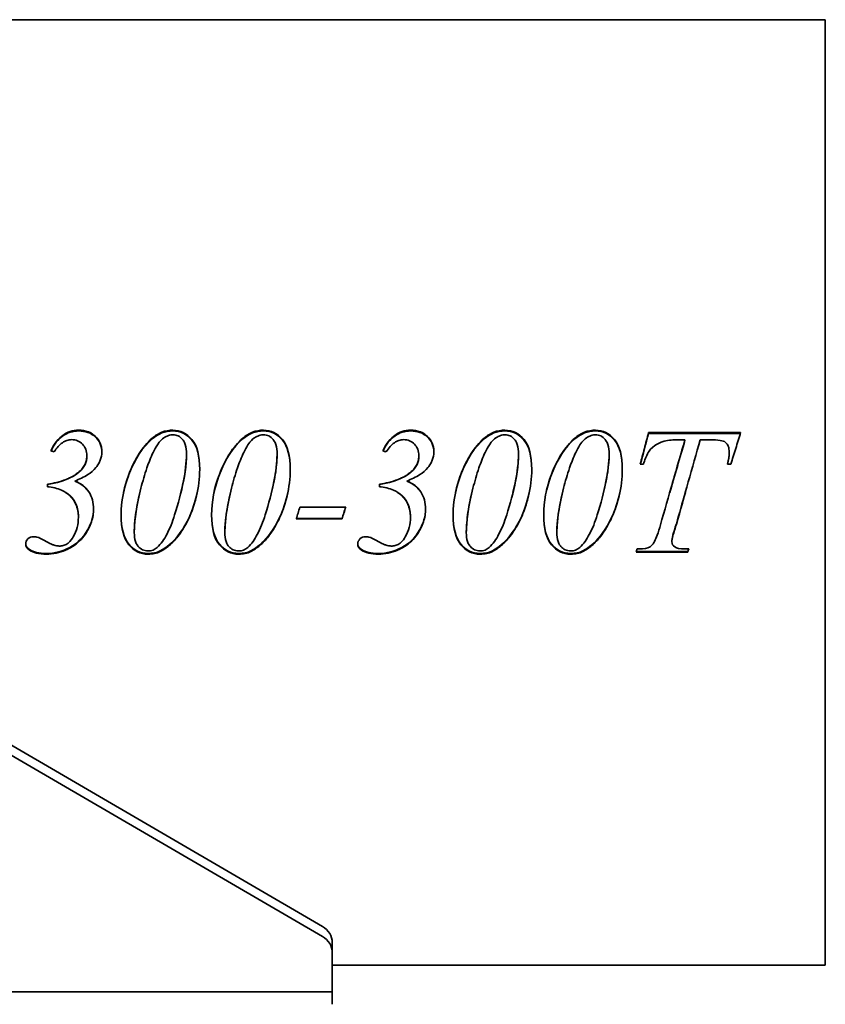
# Model space of a CAD drawing. Header units: millimetres. Extents: x 362 to 898, y 159 to 732.
# Tile 4 of 4: x 750 to 898, y 388 to 568. Entities that reach past the tile are written whole.
import ezdxf

# ---------------------------------------------------------------- set-up
doc = ezdxf.new("R2010")
doc.units = ezdxf.units.MM
doc.header["$LTSCALE"] = 3
doc.layers.add('Krawędzie widoczne(ISO)', color=7, linetype='Continuous', lineweight=35, true_color=0x262659)

msp = doc.modelspace()

# ---------------------------------------------------------------- linework, layer by layer
at = {"layer": 'Krawędzie widoczne(ISO)'}
for p, q in [((725.28, 568.3), (897.75, 568.3)), ((897.75, 394.7), (897.75, 568.3)), ((805.44, 401.78), (578.25, 534.06)), ((578.25, 532.24), (805.44, 399.96)), ((775.24, 492.07), (775.24, 492.07)), ((775.38, 492.15), (775.38, 492.15)), ((780.46, 492.04), (780.46, 492.04)), ((780.57, 491.96), (780.57, 491.96)), ((795.69, 492.66), (795.69, 492.66)), ((795.73, 492.65), (795.73, 492.65)), ((797.04, 492.06), (797.04, 492.06)), ((823.01, 492.61), (823.01, 492.61)), ((823.27, 492.53), (823.27, 492.53)), ((836.54, 492.25), (836.54, 492.25)), ((836.63, 492.29), (836.63, 492.29)), ((853.92, 492.54), (853.92, 492.54)), ((854.08, 492.59), (854.08, 492.59)), ((865.32, 492.34), (865.32, 492.47)), ((865.32, 492.47), (882.21, 492.47)), ((865.32, 492.34), (882.17, 492.34)), ((835.37, 491.52), (835.37, 491.52)), ((835.53, 491.65), (835.53, 491.65)), ((871.99, 491.17), (870.73, 491.17)), ((871.99, 491.06), (871.99, 491.17)), ((876.61, 491.17), (874.79, 491.17)), ((762.2, 488.17), (762.2, 488.25)), ((780.48, 488.51), (780.48, 488.59)), ((797.11, 488.51), (797.11, 488.59)), ((823.15, 488.17), (823.15, 488.25)), ((841.43, 488.51), (841.43, 488.59)), ((858.06, 488.51), (858.06, 488.59)), ((880.11, 488.85), (880.11, 488.93)), ((864.37, 486.66), (863.77, 486.66)), ((880.4, 486.66), (879.81, 486.66)), ((760.8, 485.28), (760.8, 485.33)), ((821.75, 485.28), (821.75, 485.33)), ((754.94, 482.99), (754.94, 482.52)), ((760.01, 483.56), (760.01, 483.58)), ((815.89, 482.99), (815.89, 482.52)), ((820.96, 483.56), (820.96, 483.58)), ((781.44, 478.02), (781.44, 478.02)), ((781.46, 478.06), (781.46, 478.06)), ((801.3, 478.79), (809.71, 478.79)), ((760.64, 476.99), (760.64, 476.94)), ((809.04, 476.63), (800.63, 476.63)), ((809.04, 476.69), (800.65, 476.69)), ((809.04, 476.69), (809.04, 476.63)), ((821.59, 476.99), (821.59, 476.94)), ((870.41, 475.71), (870.41, 475.64)), ((770.9, 474.17), (770.9, 474.09)), ((787.53, 474.17), (787.53, 474.09)), ((831.85, 474.17), (831.85, 474.09)), ((848.48, 474.17), (848.48, 474.09)), ((869.58, 472.53), (869.58, 472.42)), ((773.76, 470.29), (773.76, 470.29)), ((792.9, 471.1), (792.9, 471.1)), ((792.96, 471.13), (792.96, 471.13)), ((872.49, 470.53), (863.02, 470.53)), ((872.49, 470.66), (863.06, 470.66)), ((863.2, 471.12), (863.63, 471.12)), ((871.93, 471.12), (872.67, 471.12)), ((872.49, 470.66), (872.49, 470.53)), ((807.25, 396.98), (807.25, 398.81)), ((807.25, 396.98), (807.25, 389.81)), ((807.25, 394.7), (897.75, 394.7)), ((807.25, 389.81), (578.25, 389.81)), ((807.25, 387.5), (807.25, 389.81))]:
    msp.add_line(p, q, dxfattribs=at)
for centre, major_axis, ratio, start_param, end_param in [((755.92, 419.31), (-870.83, 264.45), 0.073321, 4.734347, 4.735028), ((816.82, 424.73), (-836.4, 253.87), 0.070423, 4.733386, 4.734095), ((863.11, 482.48), (27.29, 90.76), 0.035671, 4.591057, 4.597597), ((872.58, 482.49), (-27.32, -89.8), 0.036051, 1.449583, 1.454773), ((872.58, 482.48), (-27.29, -90.76), 0.035671, 1.449464, 1.456004), ((803.25, 398.81), (4, 0), 0.890047, 0, 0.991498), ((803.25, 396.98), (4, 0), 0.890047, 0, 0.991498)]:
    msp.add_ellipse(centre, major_axis=major_axis, ratio=ratio, start_param=start_param, end_param=end_param, dxfattribs=at)
for points, knots in [([(755.59, 489.13), (755.85, 489.71), (756.17, 490.27), (757.03, 491.4), (757.48, 491.77), (758.18, 492.27), (758.64, 492.51), (759.63, 492.84), (760.14, 492.92), (760.66, 492.92)], [-0.4962423, -0.4962423, -0.4962423, -0.4962423, -0.4145905, -0.4145905, -0.3134091, -0.3134091, -0.1554796, -0.1554796, 0, 0, 0, 0]), ([(755.62, 489.12), (756.18, 490.32), (756.89, 491.23), (758.63, 492.47), (759.6, 492.78), (760.66, 492.78)], [0.020875, 0.020875, 0.020875, 0.020875, 1, 1, 2, 2, 2, 2]), ([(760.66, 492.92), (761.27, 492.92), (761.89, 492.83), (763.1, 492.36), (763.51, 492.02), (764.13, 491.43), (764.43, 491.03), (764.74, 490.31), (764.82, 490.05), (764.93, 489.5), (764.95, 489.21), (764.95, 488.91)], [-0.5229644, -0.5229644, -0.5229644, -0.5229644, -0.427974, -0.427974, -0.3233034, -0.3233034, -0.170588, -0.170588, -0.0876643, -0.0876643, 0, 0, 0, 0]), ([(760.66, 492.78), (761.94, 492.78), (762.98, 492.41), (764.55, 490.93), (764.94, 490), (764.95, 488.87)], [0, 0, 0, 0, 1, 1, 1.986843, 1.986843, 1.986843, 1.986843]), ([(778.02, 492.08), (777.73, 492.08), (777.45, 492.03), (776.88, 491.83), (776.6, 491.68), (775.99, 491.27), (775.61, 490.95), (774.85, 489.79), (774.59, 489.31), (773.93, 487.94), (773.55, 486.96), (772.81, 484.78), (772.45, 483.52), (772.12, 482.27)], [-1.516128, -1.516128, -1.516128, -1.516128, -1.330815, -1.330815, -1.124387, -1.124387, -0.854401, -0.854401, -0.69576, -0.69576, -0.385999, -0.385999, 0, 0, 0, 0]), ([(774.17, 491.44), (774.71, 491.9), (775.31, 492.29), (776.62, 492.8), (777.29, 492.92), (777.98, 492.92)], [-0.4223786, -0.4223786, -0.4223786, -0.4223786, -0.2074021, -0.2074021, 0, 0, 0, 0]), ([(777.98, 492.92), (779.37, 492.92), (780.54, 492.34), (781.49, 491.19), (782.44, 490.05), (782.91, 488.23), (782.91, 485.74)], [0, 0, 0, 0, 1, 1, 1, 2, 2, 2, 2]), ([(777.98, 492.78), (779.37, 492.78), (780.54, 492.22), (782.43, 489.95), (782.91, 488.16), (782.91, 485.72)], [0, 0, 0, 0, 1, 1, 1.996709, 1.996709, 1.996709, 1.996709]), ([(780.48, 488.59), (780.48, 489.16), (780.43, 489.76), (780.08, 490.83), (779.85, 491.11), (779.52, 491.49), (779.26, 491.71), (778.8, 491.94), (778.65, 491.99), (778.34, 492.06), (778.18, 492.08), (778.02, 492.08)], [-0.2969626, -0.2969626, -0.2969626, -0.2969626, -0.2479452, -0.2479452, -0.1999621, -0.1999621, -0.0962496, -0.0962496, -0.0484389, -0.0484389, 0, 0, 0, 0]), ([(794.65, 492.08), (794.36, 492.08), (794.08, 492.03), (793.51, 491.83), (793.22, 491.68), (792.61, 491.27), (792.23, 490.95), (791.47, 489.79), (791.22, 489.31), (790.56, 487.94), (790.18, 486.96), (789.43, 484.78), (789.07, 483.52), (788.75, 482.27)], [-1.516128, -1.516128, -1.516128, -1.516128, -1.330815, -1.330815, -1.124387, -1.124387, -0.854401, -0.854401, -0.69576, -0.69576, -0.385999, -0.385999, 0, 0, 0, 0]), ([(790.8, 491.44), (791.34, 491.9), (791.94, 492.29), (793.25, 492.8), (793.92, 492.92), (794.61, 492.92)], [-0.4223786, -0.4223786, -0.4223786, -0.4223786, -0.2074021, -0.2074021, 0, 0, 0, 0]), ([(794.61, 492.92), (796, 492.92), (797.17, 492.34), (798.11, 491.19), (799.06, 490.05), (799.53, 488.23), (799.53, 485.74)], [0, 0, 0, 0, 1, 1, 1, 2, 2, 2, 2]), ([(794.61, 492.78), (796, 492.78), (797.17, 492.22), (799.06, 489.95), (799.53, 488.16), (799.53, 485.72)], [0, 0, 0, 0, 1, 1, 1.996709, 1.996709, 1.996709, 1.996709]), ([(797.11, 488.59), (797.11, 489.16), (797.05, 489.76), (796.7, 490.83), (796.48, 491.11), (796.15, 491.49), (795.88, 491.71), (795.43, 491.94), (795.28, 491.99), (794.97, 492.06), (794.81, 492.08), (794.65, 492.08)], [-0.2969626, -0.2969626, -0.2969626, -0.2969626, -0.2479452, -0.2479452, -0.1999621, -0.1999621, -0.0962496, -0.0962496, -0.0484389, -0.0484389, 0, 0, 0, 0]), ([(816.54, 489.13), (816.8, 489.71), (817.11, 490.27), (817.98, 491.4), (818.43, 491.77), (819.13, 492.27), (819.59, 492.51), (820.58, 492.84), (821.09, 492.92), (821.61, 492.92)], [-0.4962422, -0.4962422, -0.4962422, -0.4962422, -0.4145904, -0.4145904, -0.3134091, -0.3134091, -0.1554796, -0.1554796, 0, 0, 0, 0]), ([(816.57, 489.12), (817.13, 490.32), (817.84, 491.23), (819.58, 492.47), (820.55, 492.78), (821.61, 492.78)], [0.020875, 0.020875, 0.020875, 0.020875, 1, 1, 2, 2, 2, 2]), ([(821.61, 492.92), (822.22, 492.92), (822.84, 492.83), (824.05, 492.36), (824.46, 492.02), (825.08, 491.43), (825.37, 491.03), (825.69, 490.31), (825.77, 490.05), (825.88, 489.5), (825.9, 489.21), (825.9, 488.91)], [-0.5229643, -0.5229643, -0.5229643, -0.5229643, -0.427974, -0.427974, -0.3233034, -0.3233034, -0.170588, -0.170588, -0.0876643, -0.0876643, 0, 0, 0, 0]), ([(821.61, 492.78), (822.89, 492.78), (823.92, 492.41), (825.5, 490.93), (825.89, 490), (825.9, 488.87)], [0, 0, 0, 0, 1, 1, 1.986843, 1.986843, 1.986843, 1.986843]), ([(838.97, 492.08), (838.68, 492.08), (838.4, 492.03), (837.83, 491.83), (837.55, 491.68), (836.94, 491.27), (836.56, 490.95), (835.8, 489.79), (835.54, 489.31), (834.88, 487.94), (834.5, 486.96), (833.76, 484.78), (833.4, 483.52), (833.07, 482.27)], [-1.516128, -1.516128, -1.516128, -1.516128, -1.330815, -1.330815, -1.124387, -1.124387, -0.854401, -0.854401, -0.69576, -0.69576, -0.385999, -0.385999, 0, 0, 0, 0]), ([(835.12, 491.44), (835.66, 491.9), (836.26, 492.29), (837.57, 492.8), (838.24, 492.92), (838.93, 492.92)], [-0.4223786, -0.4223786, -0.4223786, -0.4223786, -0.2074021, -0.2074021, 0, 0, 0, 0]), ([(838.93, 492.92), (840.32, 492.92), (841.49, 492.34), (842.44, 491.19), (843.38, 490.05), (843.86, 488.23), (843.86, 485.74)], [0, 0, 0, 0, 1, 1, 1, 2, 2, 2, 2]), ([(838.93, 492.78), (840.32, 492.78), (841.49, 492.22), (843.38, 489.95), (843.85, 488.16), (843.86, 485.72)], [0, 0, 0, 0, 1, 1, 1.996709, 1.996709, 1.996709, 1.996709]), ([(841.43, 488.59), (841.43, 489.16), (841.38, 489.76), (841.03, 490.83), (840.8, 491.11), (840.47, 491.49), (840.2, 491.71), (839.75, 491.94), (839.6, 491.99), (839.29, 492.06), (839.13, 492.08), (838.97, 492.08)], [-0.2969626, -0.2969626, -0.2969626, -0.2969626, -0.2479451, -0.2479451, -0.1999621, -0.1999621, -0.0962496, -0.0962496, -0.0484389, -0.0484389, 0, 0, 0, 0]), ([(855.59, 492.08), (855.31, 492.08), (855.03, 492.03), (854.46, 491.83), (854.17, 491.68), (853.56, 491.27), (853.18, 490.95), (852.42, 489.79), (852.17, 489.31), (851.51, 487.94), (851.13, 486.96), (850.38, 484.78), (850.02, 483.52), (849.7, 482.27)], [-1.516128, -1.516128, -1.516128, -1.516128, -1.330815, -1.330815, -1.124387, -1.124387, -0.854401, -0.854401, -0.69576, -0.69576, -0.385999, -0.385999, 0, 0, 0, 0]), ([(851.75, 491.44), (852.29, 491.9), (852.89, 492.29), (854.2, 492.8), (854.87, 492.92), (855.56, 492.92)], [-0.4223786, -0.4223786, -0.4223786, -0.4223786, -0.2074021, -0.2074021, 0, 0, 0, 0]), ([(855.56, 492.92), (856.95, 492.92), (858.12, 492.34), (859.06, 491.19), (860.01, 490.05), (860.48, 488.23), (860.48, 485.74)], [0, 0, 0, 0, 1, 1, 1, 2, 2, 2, 2]), ([(855.56, 492.78), (856.95, 492.78), (858.12, 492.22), (860.01, 489.95), (860.48, 488.16), (860.48, 485.72)], [0, 0, 0, 0, 1, 1, 1.996709, 1.996709, 1.996709, 1.996709]), ([(858.06, 488.59), (858.06, 489.16), (858, 489.76), (857.65, 490.83), (857.42, 491.11), (857.09, 491.49), (856.83, 491.71), (856.38, 491.94), (856.23, 491.99), (855.92, 492.06), (855.76, 492.08), (855.59, 492.08)], [-0.2969626, -0.2969626, -0.2969626, -0.2969626, -0.2479451, -0.2479451, -0.1999621, -0.1999621, -0.0962496, -0.0962496, -0.0484389, -0.0484389, 0, 0, 0, 0]), ([(863.77, 486.66), (864.03, 487.63), (864.29, 488.6), (864.8, 490.54), (865.06, 491.5), (865.32, 492.47)], [-0.604441, -0.604441, -0.604441, -0.604441, -0.3022205, -0.3022205, 0, 0, 0, 0]), ([(882.21, 492.47), (881.91, 491.5), (881.61, 490.54), (881, 488.6), (880.7, 487.63), (880.4, 486.66)], [-0.6118957, -0.6118957, -0.6118957, -0.6118957, -0.3059478, -0.3059478, 0, 0, 0, 0]), ([(759.42, 491.19), (759.11, 491.19), (758.82, 491.14), (758.24, 490.95), (757.96, 490.81), (757.41, 490.43), (757.15, 490.19), (756.64, 489.63), (756.4, 489.29), (756.18, 488.95)], [-0.4120384, -0.4120384, -0.4120384, -0.4120384, -0.3215512, -0.3215512, -0.2274321, -0.2274321, -0.1221824, -0.1221824, 0, 0, 0, 0]), ([(762.2, 488.25), (762.2, 488.66), (762.14, 489.06), (761.81, 489.88), (761.56, 490.18), (761.12, 490.62), (760.83, 490.83), (760.32, 491.05), (760.15, 491.1), (759.79, 491.17), (759.6, 491.19), (759.42, 491.19)], [-0.3561044, -0.3561044, -0.3561044, -0.3561044, -0.294453, -0.294453, -0.2214412, -0.2214412, -0.1097987, -0.1097987, -0.0558894, -0.0558894, 0, 0, 0, 0]), ([(769.9, 484.81), (770.41, 486.14), (771.04, 487.46), (772.47, 489.68), (773.25, 490.63), (774.17, 491.44)], [-0.7960363, -0.7960363, -0.7960363, -0.7960363, -0.3673431, -0.3673431, 0, 0, 0, 0]), ([(786.52, 484.81), (787.04, 486.14), (787.66, 487.46), (789.1, 489.68), (789.88, 490.63), (790.8, 491.44)], [-0.7960363, -0.7960363, -0.7960363, -0.7960363, -0.3673431, -0.3673431, 0, 0, 0, 0]), ([(820.37, 491.19), (820.06, 491.19), (819.77, 491.14), (819.18, 490.95), (818.91, 490.81), (818.36, 490.43), (818.1, 490.19), (817.59, 489.63), (817.35, 489.29), (817.13, 488.95)], [-0.4120384, -0.4120384, -0.4120384, -0.4120384, -0.3215512, -0.3215512, -0.2274321, -0.2274321, -0.1221824, -0.1221824, 0, 0, 0, 0]), ([(823.15, 488.25), (823.15, 488.66), (823.09, 489.06), (822.76, 489.88), (822.5, 490.18), (822.07, 490.62), (821.78, 490.83), (821.27, 491.05), (821.1, 491.1), (820.74, 491.17), (820.55, 491.19), (820.37, 491.19)], [-0.3561043, -0.3561043, -0.3561043, -0.3561043, -0.294453, -0.294453, -0.2214412, -0.2214412, -0.1097987, -0.1097987, -0.0558894, -0.0558894, 0, 0, 0, 0]), ([(830.84, 484.81), (831.36, 486.14), (831.99, 487.46), (833.42, 489.68), (834.2, 490.63), (835.12, 491.44)], [-0.7960363, -0.7960363, -0.7960363, -0.7960363, -0.3673431, -0.3673431, 0, 0, 0, 0]), ([(847.47, 484.81), (847.98, 486.14), (848.61, 487.46), (850.05, 489.68), (850.83, 490.63), (851.75, 491.44)], [-0.7960363, -0.7960363, -0.7960363, -0.7960363, -0.3673431, -0.3673431, 0, 0, 0, 0]), ([(870.73, 491.17), (869.89, 491.17), (868.99, 491.1), (867.34, 490.67), (866.81, 490.35), (865.82, 489.65), (865.46, 489.15), (864.85, 488.16), (864.57, 487.39), (864.37, 486.66)], [-0.4917243, -0.4917243, -0.4917243, -0.4917243, -0.4227615, -0.4227615, -0.3509977, -0.3509977, -0.2281265, -0.2281265, 0, 0, 0, 0]), ([(880.11, 488.93), (880.11, 489.29), (880.06, 489.64), (879.87, 490.12), (879.8, 490.25), (879.62, 490.51), (879.51, 490.62), (879.39, 490.72)], [-0.200493, -0.200493, -0.200493, -0.200493, -0.0941417, -0.0941417, -0.0467778, -0.0467778, 0, 0, 0, 0]), ([(764.95, 488.91), (764.95, 488.39), (764.85, 487.89), (764.38, 486.73), (764, 486.24), (763.44, 485.55), (762.93, 485.13), (761.66, 484.3), (760.82, 483.91), (760.01, 483.58)], [-0.583669, -0.583669, -0.583669, -0.583669, -0.5286535, -0.5286535, -0.4527086, -0.4527086, -0.2626508, -0.2626508, 0, 0, 0, 0]), ([(760.8, 485.33), (761.02, 485.52), (761.23, 485.73), (761.58, 486.19), (761.73, 486.42), (761.97, 486.91), (762.06, 487.17), (762.17, 487.7), (762.2, 487.97), (762.2, 488.25)], [-0.3365741, -0.3365741, -0.3365741, -0.3365741, -0.2476303, -0.2476303, -0.1644438, -0.1644438, -0.0832343, -0.0832343, 0, 0, 0, 0]), ([(778.31, 477.35), (778.95, 479.4), (779.53, 481.53), (780.25, 485.24), (780.48, 486.96), (780.48, 488.59)], [-1.127947, -1.127947, -1.127947, -1.127947, -0.491406, -0.491406, 0, 0, 0, 0]), ([(794.93, 477.35), (795.58, 479.4), (796.16, 481.53), (796.88, 485.24), (797.11, 486.96), (797.11, 488.59)], [-1.127947, -1.127947, -1.127947, -1.127947, -0.491406, -0.491406, 0, 0, 0, 0]), ([(825.9, 488.91), (825.9, 488.39), (825.8, 487.89), (825.33, 486.73), (824.95, 486.24), (824.39, 485.55), (823.88, 485.13), (822.61, 484.3), (821.77, 483.91), (820.96, 483.58)], [-0.583669, -0.583669, -0.583669, -0.583669, -0.5286535, -0.5286535, -0.4527086, -0.4527086, -0.2626508, -0.2626508, 0, 0, 0, 0]), ([(821.75, 485.33), (821.97, 485.52), (822.18, 485.73), (822.53, 486.19), (822.68, 486.42), (822.92, 486.91), (823.01, 487.17), (823.12, 487.7), (823.15, 487.97), (823.15, 488.25)], [-0.3365741, -0.3365741, -0.3365741, -0.3365741, -0.2476303, -0.2476303, -0.1644438, -0.1644438, -0.0832343, -0.0832343, 0, 0, 0, 0]), ([(839.26, 477.35), (839.9, 479.4), (840.48, 481.53), (841.2, 485.24), (841.43, 486.96), (841.43, 488.59)], [-1.127947, -1.127947, -1.127947, -1.127947, -0.491406, -0.491406, 0, 0, 0, 0]), ([(855.88, 477.35), (856.53, 479.4), (857.11, 481.53), (857.83, 485.24), (858.06, 486.96), (858.06, 488.59)], [-1.127947, -1.127947, -1.127947, -1.127947, -0.491406, -0.491406, 0, 0, 0, 0]), ([(754.94, 482.99), (756.1, 483.17), (757.29, 483.44), (759.25, 484.22), (760.1, 484.69), (760.8, 485.33)], [-0.6352247, -0.6352247, -0.6352247, -0.6352247, -0.2841563, -0.2841563, 0, 0, 0, 0]), ([(782.91, 485.74), (782.91, 484.09), (782.7, 482.45), (782.18, 480.26), (782.02, 479.71), (781.52, 478.11), (781.1, 477.06), (780.1, 475.13), (779.54, 474.23), (778.88, 473.41)], [-1.2744, -1.2744, -1.2744, -1.2744, -0.820135, -0.820135, -0.655316, -0.655316, -0.31799, -0.31799, 0, 0, 0, 0]), ([(799.53, 485.74), (799.53, 484.09), (799.33, 482.45), (798.8, 480.26), (798.65, 479.71), (798.15, 478.11), (797.73, 477.06), (796.73, 475.13), (796.16, 474.23), (795.51, 473.41)], [-1.274401, -1.274401, -1.274401, -1.274401, -0.820135, -0.820135, -0.655316, -0.655316, -0.31799, -0.31799, 0, 0, 0, 0]), ([(815.89, 482.99), (817.05, 483.17), (818.24, 483.44), (820.2, 484.22), (821.05, 484.69), (821.75, 485.33)], [-0.6352247, -0.6352247, -0.6352247, -0.6352247, -0.2841563, -0.2841563, 0, 0, 0, 0]), ([(843.86, 485.74), (843.86, 484.09), (843.65, 482.45), (843.13, 480.26), (842.97, 479.71), (842.47, 478.11), (842.05, 477.06), (841.05, 475.13), (840.49, 474.23), (839.83, 473.41)], [-1.274401, -1.274401, -1.274401, -1.274401, -0.820135, -0.820135, -0.655316, -0.655316, -0.31799, -0.31799, 0, 0, 0, 0]), ([(860.48, 485.74), (860.48, 484.09), (860.28, 482.45), (859.75, 480.26), (859.6, 479.71), (859.09, 478.11), (858.68, 477.06), (857.68, 475.13), (857.11, 474.23), (856.46, 473.41)], [-1.274401, -1.274401, -1.274401, -1.274401, -0.820135, -0.820135, -0.655316, -0.655316, -0.31799, -0.31799, 0, 0, 0, 0]), ([(760.01, 483.58), (760.54, 483.37), (761.04, 483.09), (762.02, 482.32), (762.35, 481.9), (762.86, 481.14), (763.07, 480.66), (763.36, 479.59), (763.42, 479.02), (763.42, 478.45)], [-0.5439878, -0.5439878, -0.5439878, -0.5439878, -0.4464116, -0.4464116, -0.3315822, -0.3315822, -0.1722116, -0.1722116, 0, 0, 0, 0]), ([(760.01, 483.56), (761.14, 483.1), (761.99, 482.44), (762.58, 481.55), (762.6, 481.53), (762.61, 481.5)], [0, 0, 0, 0, 1, 1, 1.030841, 1.030841, 1.030841, 1.030841]), ([(820.96, 483.58), (821.49, 483.37), (821.99, 483.09), (822.97, 482.32), (823.3, 481.9), (823.8, 481.14), (824.02, 480.66), (824.31, 479.59), (824.37, 479.02), (824.37, 478.45)], [-0.543988, -0.543988, -0.543988, -0.543988, -0.4464117, -0.4464117, -0.3315822, -0.3315822, -0.1722116, -0.1722116, 0, 0, 0, 0]), ([(820.96, 483.56), (822.09, 483.1), (822.94, 482.44), (823.53, 481.55), (823.55, 481.53), (823.56, 481.5)], [0, 0, 0, 0, 1, 1, 1.030841, 1.030841, 1.030841, 1.030841]), ([(760.64, 476.94), (760.64, 477.36), (760.6, 477.78), (760.45, 478.58), (760.33, 478.96), (759.9, 479.96), (759.55, 480.43), (758.64, 481.32), (758.04, 481.66), (757.14, 482.08), (756.72, 482.22), (755.84, 482.44), (755.4, 482.5), (754.94, 482.52)], [-0.7077309, -0.7077309, -0.7077309, -0.7077309, -0.6319315, -0.6319315, -0.5601336, -0.5601336, -0.4362528, -0.4362528, -0.2698367, -0.2698367, -0.1364288, -0.1364288, 0, 0, 0, 0]), ([(760.64, 476.99), (760.64, 478.01), (760.42, 478.92), (759.61, 480.44), (759.04, 481.03), (758.27, 481.5)], [0, 0, 0, 0, 1, 1, 1.885043, 1.885043, 1.885043, 1.885043]), ([(772.12, 482.27), (771.75, 480.81), (771.43, 479.3), (771.02, 476.59), (770.9, 475.32), (770.9, 474.09)], [-0.8222082, -0.8222082, -0.8222082, -0.8222082, -0.3714709, -0.3714709, 0, 0, 0, 0]), ([(782.46, 481.5), (782.3, 480.74), (782.1, 479.98), (781.16, 477.01), (780.16, 475.1), (778.88, 473.5)], [0.650934, 0.650934, 0.650934, 0.650934, 1, 1, 2, 2, 2, 2]), ([(788.75, 482.27), (788.38, 480.81), (788.06, 479.3), (787.65, 476.59), (787.53, 475.32), (787.53, 474.09)], [-0.8222082, -0.8222082, -0.8222082, -0.8222082, -0.3714709, -0.3714709, 0, 0, 0, 0]), ([(799.09, 481.5), (798.93, 480.74), (798.73, 479.98), (797.78, 477.01), (796.79, 475.1), (795.51, 473.5)], [0.650934, 0.650934, 0.650934, 0.650934, 1, 1, 2, 2, 2, 2]), ([(821.59, 476.94), (821.59, 477.36), (821.55, 477.78), (821.39, 478.58), (821.28, 478.96), (820.85, 479.96), (820.5, 480.43), (819.59, 481.32), (818.99, 481.66), (818.09, 482.08), (817.67, 482.22), (816.79, 482.44), (816.34, 482.5), (815.89, 482.52)], [-0.7077309, -0.7077309, -0.7077309, -0.7077309, -0.6319315, -0.6319315, -0.5601336, -0.5601336, -0.4362528, -0.4362528, -0.2698367, -0.2698367, -0.1364288, -0.1364288, 0, 0, 0, 0]), ([(821.59, 476.99), (821.59, 478.01), (821.37, 478.92), (820.56, 480.44), (819.99, 481.03), (819.22, 481.5)], [0, 0, 0, 0, 1, 1, 1.885043, 1.885043, 1.885043, 1.885043]), ([(833.07, 482.27), (832.7, 480.81), (832.38, 479.3), (831.97, 476.59), (831.85, 475.32), (831.85, 474.09)], [-0.8222082, -0.8222082, -0.8222082, -0.8222082, -0.3714709, -0.3714709, 0, 0, 0, 0]), ([(843.41, 481.5), (843.25, 480.74), (843.05, 479.98), (842.11, 477.01), (841.11, 475.1), (839.83, 473.5)], [0.650934, 0.650934, 0.650934, 0.650934, 1, 1, 2, 2, 2, 2]), ([(849.7, 482.27), (849.33, 480.81), (849, 479.3), (848.6, 476.59), (848.48, 475.32), (848.48, 474.09)], [-0.8222082, -0.8222082, -0.8222082, -0.8222082, -0.3714709, -0.3714709, 0, 0, 0, 0]), ([(860.04, 481.5), (859.88, 480.74), (859.68, 479.98), (858.73, 477.01), (857.74, 475.1), (856.46, 473.5)], [0.650934, 0.650934, 0.650934, 0.650934, 1, 1, 2, 2, 2, 2]), ([(763.42, 478.46), (763.42, 477.13), (763.03, 475.8), (761.48, 473.14), (760.41, 472.11), (757.69, 470.65), (756.26, 470.29), (754.76, 470.29)], [0.004254, 0.004254, 0.004254, 0.004254, 1, 1, 2, 2, 3, 3, 3, 3]), ([(763.42, 478.45), (763.42, 477.64), (763.29, 476.86), (762.75, 475.25), (762.33, 474.44), (761.58, 473.36), (761.24, 472.96), (760.01, 471.75), (759.06, 471.22), (757.71, 470.64), (757.14, 470.46), (755.96, 470.21), (755.36, 470.16), (754.76, 470.16)], [-1.06125, -1.06125, -1.06125, -1.06125, -0.908829, -0.908829, -0.736893, -0.736893, -0.623537, -0.623537, -0.36125, -0.36125, -0.180238, -0.180238, 0, 0, 0, 0]), ([(773.44, 470.29), (772.02, 470.29), (770.84, 470.85), (768.95, 473.12), (768.48, 474.91), (768.48, 477.37)], [0, 0, 0, 0, 1, 1, 1.996779, 1.996779, 1.996779, 1.996779]), ([(773.44, 470.16), (772.02, 470.16), (770.84, 470.73), (769.9, 471.88), (768.95, 473.03), (768.48, 474.85), (768.48, 477.35)], [0, 0, 0, 0, 1, 1, 1, 2, 2, 2, 2]), ([(775.11, 471.39), (775.81, 472.05), (776.39, 472.9), (777.44, 474.87), (777.92, 476.13), (778.31, 477.35)], [-0.6757006, -0.6757006, -0.6757006, -0.6757006, -0.3839859, -0.3839859, 0, 0, 0, 0]), ([(790.06, 470.29), (788.65, 470.29), (787.47, 470.85), (785.58, 473.12), (785.1, 474.91), (785.1, 477.37)], [0, 0, 0, 0, 1, 1, 1.996779, 1.996779, 1.996779, 1.996779]), ([(790.06, 470.16), (788.65, 470.16), (787.47, 470.73), (786.52, 471.88), (785.57, 473.03), (785.1, 474.85), (785.1, 477.35)], [0, 0, 0, 0, 1, 1, 1, 2, 2, 2, 2]), ([(791.73, 471.39), (792.44, 472.05), (793.01, 472.9), (794.07, 474.87), (794.55, 476.13), (794.93, 477.35)], [-0.6757006, -0.6757006, -0.6757006, -0.6757006, -0.3839859, -0.3839859, 0, 0, 0, 0]), ([(800.63, 476.63), (800.74, 476.99), (800.85, 477.35), (801.07, 478.07), (801.18, 478.43), (801.3, 478.79)], [-0.2257156, -0.2257156, -0.2257156, -0.2257156, -0.1128578, -0.1128578, 0, 0, 0, 0]), ([(809.7, 478.79), (809.59, 478.44), (809.48, 478.1), (809.26, 477.4), (809.15, 477.04), (809.04, 476.69)], [-0.220057, -0.220057, -0.220057, -0.220057, -0.1116667, -0.1116667, 0, 0, 0, 0]), ([(809.71, 478.79), (809.6, 478.43), (809.49, 478.07), (809.26, 477.35), (809.15, 476.99), (809.04, 476.63)], [-0.2257156, -0.2257156, -0.2257156, -0.2257156, -0.1128578, -0.1128578, 0, 0, 0, 0]), ([(824.37, 478.46), (824.37, 477.13), (823.98, 475.8), (822.43, 473.14), (821.36, 472.11), (818.64, 470.65), (817.21, 470.29), (815.71, 470.29)], [0.004254, 0.004254, 0.004254, 0.004254, 1, 1, 2, 2, 3, 3, 3, 3]), ([(824.37, 478.45), (824.37, 477.64), (824.24, 476.86), (823.7, 475.25), (823.27, 474.44), (822.53, 473.36), (822.19, 472.96), (820.96, 471.75), (820.01, 471.22), (818.66, 470.64), (818.09, 470.46), (816.91, 470.21), (816.31, 470.16), (815.71, 470.16)], [-1.06125, -1.06125, -1.06125, -1.06125, -0.908829, -0.908829, -0.736893, -0.736893, -0.623537, -0.623537, -0.36125, -0.36125, -0.180238, -0.180238, 0, 0, 0, 0]), ([(834.39, 470.29), (832.97, 470.29), (831.79, 470.85), (829.9, 473.12), (829.43, 474.91), (829.42, 477.37)], [0, 0, 0, 0, 1, 1, 1.996779, 1.996779, 1.996779, 1.996779]), ([(834.39, 470.16), (832.97, 470.16), (831.79, 470.73), (830.84, 471.88), (829.9, 473.03), (829.42, 474.85), (829.42, 477.35)], [0, 0, 0, 0, 1, 1, 1, 2, 2, 2, 2]), ([(836.06, 471.39), (836.76, 472.05), (837.33, 472.9), (838.39, 474.87), (838.87, 476.13), (839.26, 477.35)], [-0.6757006, -0.6757006, -0.6757006, -0.6757006, -0.3839859, -0.3839859, 0, 0, 0, 0]), ([(851.01, 470.29), (849.6, 470.29), (848.42, 470.85), (846.53, 473.12), (846.05, 474.91), (846.05, 477.37)], [0, 0, 0, 0, 1, 1, 1.996779, 1.996779, 1.996779, 1.996779]), ([(851.01, 470.16), (849.6, 470.16), (848.42, 470.73), (847.47, 471.88), (846.52, 473.03), (846.05, 474.85), (846.05, 477.35)], [0, 0, 0, 0, 1, 1, 1, 2, 2, 2, 2]), ([(852.68, 471.39), (853.39, 472.05), (853.96, 472.9), (855.02, 474.87), (855.5, 476.13), (855.88, 477.35)], [-0.6757006, -0.6757006, -0.6757006, -0.6757006, -0.3839859, -0.3839859, 0, 0, 0, 0]), ([(757.28, 471.65), (757.54, 471.65), (757.8, 471.7), (758.3, 471.87), (758.53, 472.01), (759.23, 472.56), (759.54, 473.08), (760, 473.88), (760.24, 474.46), (760.56, 475.68), (760.64, 476.31), (760.64, 476.94)], [-0.5457251, -0.5457251, -0.5457251, -0.5457251, -0.5078337, -0.5078337, -0.4693347, -0.4693347, -0.3798181, -0.3798181, -0.1895165, -0.1895165, 0, 0, 0, 0]), ([(818.23, 471.65), (818.49, 471.65), (818.75, 471.7), (819.25, 471.87), (819.48, 472.01), (820.18, 472.56), (820.49, 473.08), (820.95, 473.88), (821.19, 474.46), (821.51, 475.68), (821.59, 476.31), (821.59, 476.94)], [-0.5457249, -0.5457249, -0.5457249, -0.5457249, -0.5078336, -0.5078336, -0.4693346, -0.4693346, -0.3798181, -0.3798181, -0.1895165, -0.1895165, 0, 0, 0, 0]), ([(865.57, 471.53), (865.69, 471.6), (865.81, 471.69), (866.03, 471.91), (866.13, 472.04), (866.33, 472.33), (866.4, 472.47), (866.58, 472.81), (866.75, 473.26), (867.1, 474.24), (867.31, 474.93), (867.49, 475.57)], [-0.3700213, -0.3700213, -0.3700213, -0.3700213, -0.3560808, -0.3560808, -0.3398833, -0.3398833, -0.3220175, -0.3220175, -0.2001348, -0.2001348, 0, 0, 0, 0]), ([(870.41, 475.64), (870.19, 474.96), (869.95, 474.19), (869.68, 473.11), (869.58, 472.66), (869.58, 472.42)], [-0.1877686, -0.1877686, -0.1877686, -0.1877686, -0.0730833, -0.0730833, 0, 0, 0, 0]), ([(770.9, 474.09), (770.9, 473.55), (770.96, 472.98), (771.3, 471.97), (771.53, 471.7), (771.86, 471.32), (772.12, 471.11), (772.58, 470.89), (772.74, 470.84), (773.07, 470.76), (773.24, 470.74), (773.42, 470.74)], [-0.3043153, -0.3043153, -0.3043153, -0.3043153, -0.2541276, -0.2541276, -0.2042853, -0.2042853, -0.1031909, -0.1031909, -0.0523218, -0.0523218, 0, 0, 0, 0]), ([(787.53, 474.09), (787.53, 473.55), (787.58, 472.98), (787.93, 471.97), (788.15, 471.7), (788.49, 471.32), (788.75, 471.11), (789.2, 470.89), (789.36, 470.84), (789.7, 470.76), (789.87, 470.74), (790.04, 470.74)], [-0.3043153, -0.3043153, -0.3043153, -0.3043153, -0.2541276, -0.2541276, -0.2042853, -0.2042853, -0.1031909, -0.1031909, -0.0523218, -0.0523218, 0, 0, 0, 0]), ([(831.85, 474.09), (831.85, 473.55), (831.91, 472.98), (832.25, 471.97), (832.48, 471.7), (832.81, 471.32), (833.07, 471.11), (833.53, 470.89), (833.68, 470.84), (834.02, 470.76), (834.19, 470.74), (834.37, 470.74)], [-0.3043153, -0.3043153, -0.3043153, -0.3043153, -0.2541276, -0.2541276, -0.2042853, -0.2042853, -0.1031909, -0.1031909, -0.0523218, -0.0523218, 0, 0, 0, 0]), ([(848.48, 474.09), (848.48, 473.55), (848.53, 472.98), (848.88, 471.97), (849.1, 471.7), (849.44, 471.32), (849.7, 471.11), (850.15, 470.89), (850.31, 470.84), (850.65, 470.76), (850.82, 470.74), (850.99, 470.74)], [-0.3043153, -0.3043153, -0.3043153, -0.3043153, -0.2541276, -0.2541276, -0.2042853, -0.2042853, -0.1031909, -0.1031909, -0.0523218, -0.0523218, 0, 0, 0, 0]), ([(750.97, 471.99), (750.97, 472.37), (751.11, 472.7), (751.38, 472.97), (751.66, 473.24), (752, 473.37), (752.41, 473.37)], [0, 0, 0, 0, 1, 1, 1, 2, 2, 2, 2]), ([(751.67, 470.99), (751.56, 471.06), (751.46, 471.15), (751.28, 471.32), (751.21, 471.41), (751.09, 471.6), (751.04, 471.69), (750.99, 471.88), (750.97, 471.96), (750.97, 472.05)], [-0.1380357, -0.1380357, -0.1380357, -0.1380357, -0.09855, -0.09855, -0.0636979, -0.0636979, -0.0316024, -0.0316024, -0.0050987, -0.0050987, -0.0050987, -0.0050987]), ([(753.25, 473.24), (753.39, 473.2), (753.69, 473.04), (754.55, 472.58), (754.95, 472.35), (755.59, 472.04), (755.78, 471.96), (756.08, 471.84), (756.31, 471.77), (756.83, 471.67), (757.05, 471.65), (757.28, 471.65)], [-0.8822883, -0.8822883, -0.8822883, -0.8822883, -0.6246381, -0.6246381, -0.2812125, -0.2812125, -0.158685, -0.158685, -0.0678504, -0.0678504, 0, 0, 0, 0]), ([(778.88, 473.41), (778.41, 472.81), (777.89, 472.25), (776.82, 471.32), (776.27, 470.94), (775.68, 470.64)], [-0.4265943, -0.4265943, -0.4265943, -0.4265943, -0.1992131, -0.1992131, 0, 0, 0, 0]), ([(795.51, 473.41), (795.04, 472.81), (794.52, 472.25), (793.44, 471.32), (792.9, 470.94), (792.31, 470.64)], [-0.4265943, -0.4265943, -0.4265943, -0.4265943, -0.1992131, -0.1992131, 0, 0, 0, 0]), ([(811.92, 471.99), (811.92, 472.37), (812.06, 472.7), (812.33, 472.97), (812.61, 473.24), (812.95, 473.37), (813.36, 473.37)], [0, 0, 0, 0, 1, 1, 1, 2, 2, 2, 2]), ([(812.62, 470.99), (812.51, 471.06), (812.41, 471.15), (812.23, 471.32), (812.16, 471.41), (812.04, 471.6), (811.99, 471.69), (811.94, 471.88), (811.92, 471.96), (811.92, 472.05)], [-0.1380357, -0.1380357, -0.1380357, -0.1380357, -0.09855, -0.09855, -0.0636979, -0.0636979, -0.0316024, -0.0316024, -0.0050987, -0.0050987, -0.0050987, -0.0050987]), ([(814.2, 473.24), (814.34, 473.2), (814.64, 473.04), (815.5, 472.58), (815.9, 472.35), (816.54, 472.04), (816.73, 471.96), (817.03, 471.84), (817.26, 471.77), (817.78, 471.67), (818, 471.65), (818.23, 471.65)], [-0.8822884, -0.8822884, -0.8822884, -0.8822884, -0.6246381, -0.6246381, -0.2812125, -0.2812125, -0.158685, -0.158685, -0.0678504, -0.0678504, 0, 0, 0, 0]), ([(839.83, 473.41), (839.36, 472.81), (838.84, 472.25), (837.77, 471.32), (837.22, 470.94), (836.63, 470.64)], [-0.4265943, -0.4265943, -0.4265943, -0.4265943, -0.1992131, -0.1992131, 0, 0, 0, 0]), ([(856.46, 473.41), (855.99, 472.81), (855.47, 472.25), (854.39, 471.32), (853.85, 470.94), (853.26, 470.64)], [-0.4265943, -0.4265943, -0.4265943, -0.4265943, -0.1992131, -0.1992131, 0, 0, 0, 0]), ([(869.58, 472.42), (869.58, 472.04), (869.75, 471.73), (870.1, 471.48), (870.45, 471.24), (871.06, 471.12), (871.93, 471.12)], [0, 0, 0, 0, 1, 1, 1, 2, 2, 2, 2])]:
    msp.add_open_spline(points, degree=3, knots=knots, dxfattribs=at)
for points in [[(774.17, 491.32), (775.31, 492.3), (776.58, 492.78), (777.98, 492.78)], [(790.8, 491.32), (791.94, 492.3), (793.21, 492.78), (794.61, 492.78)], [(824.55, 491.81), (824.55, 491.81), (824.55, 491.81), (824.55, 491.81)], [(835.12, 491.32), (836.26, 492.3), (837.53, 492.78), (838.93, 492.78)], [(851.75, 491.32), (852.89, 492.3), (854.16, 492.78), (855.56, 492.78)], [(863.79, 486.66), (864.3, 488.56), (864.81, 490.45), (865.32, 492.34)], [(769.9, 484.77), (771.02, 487.66), (772.45, 489.84), (774.17, 491.32)], [(786.52, 484.77), (787.65, 487.66), (789.07, 489.84), (790.8, 491.32)], [(830.84, 484.77), (831.97, 487.66), (833.4, 489.84), (835.12, 491.32)], [(847.47, 484.77), (848.6, 487.66), (850.02, 489.84), (851.75, 491.32)], [(858.63, 491.67), (858.63, 491.67), (858.63, 491.67), (858.63, 491.67)], [(858.73, 491.56), (858.73, 491.56), (858.74, 491.56), (858.74, 491.56)], [(867.49, 475.57), (868.99, 480.77), (870.49, 485.99), (871.99, 491.17)], [(869.2, 481.5), (870.13, 484.69), (871.06, 487.88), (871.99, 491.06)], [(874.79, 491.17), (873.33, 486.02), (871.87, 480.82), (870.41, 475.64)], [(879.39, 490.72), (879.03, 491.02), (878.1, 491.17), (876.61, 491.17)], [(760.8, 485.28), (761.74, 486.09), (762.2, 487.05), (762.2, 488.17)], [(779.47, 481.5), (780.15, 484.23), (780.48, 486.57), (780.48, 488.51)], [(796.1, 481.5), (796.77, 484.23), (797.11, 486.57), (797.11, 488.51)], [(821.75, 485.28), (822.68, 486.09), (823.15, 487.05), (823.15, 488.17)], [(840.42, 481.5), (841.1, 484.23), (841.43, 486.57), (841.43, 488.51)], [(857.05, 481.5), (857.72, 484.23), (858.06, 486.57), (858.06, 488.51)], [(879.81, 486.66), (880.01, 487.5), (880.11, 488.26), (880.11, 488.93)], [(879.82, 486.66), (880.01, 487.47), (880.11, 488.2), (880.11, 488.85)], [(754.94, 482.97), (757.57, 483.37), (759.52, 484.14), (760.8, 485.28)], [(768.48, 477.35), (768.48, 479.83), (768.95, 482.32), (769.9, 484.81)], [(768.92, 481.5), (769.15, 482.59), (769.48, 483.68), (769.9, 484.77)], [(785.1, 477.35), (785.1, 479.83), (785.57, 482.32), (786.52, 484.81)], [(785.54, 481.5), (785.78, 482.59), (786.1, 483.68), (786.52, 484.77)], [(815.89, 482.97), (818.51, 483.37), (820.47, 484.14), (821.75, 485.28)], [(829.42, 477.35), (829.42, 479.83), (829.9, 482.32), (830.84, 484.81)], [(829.87, 481.5), (830.1, 482.59), (830.43, 483.68), (830.84, 484.77)], [(846.05, 477.35), (846.05, 479.83), (846.52, 482.32), (847.47, 484.81)], [(846.49, 481.5), (846.73, 482.59), (847.05, 483.68), (847.47, 484.77)], [(762.61, 481.5), (762.61, 481.5), (762.61, 481.5), (762.61, 481.5)], [(771.93, 481.5), (771.25, 478.65), (770.9, 476.21), (770.9, 474.17)], [(788.56, 481.5), (787.87, 478.65), (787.53, 476.21), (787.53, 474.17)], [(823.56, 481.5), (823.56, 481.5), (823.56, 481.5), (823.56, 481.5)], [(832.88, 481.5), (832.2, 478.65), (831.85, 476.21), (831.85, 474.17)], [(849.51, 481.5), (848.82, 478.65), (848.48, 476.21), (848.48, 474.17)], [(872.06, 481.5), (871.51, 479.57), (870.96, 477.64), (870.41, 475.71)], [(870.41, 475.71), (869.85, 473.99), (869.58, 472.93), (869.58, 472.53)], [(751.67, 470.87), (751.2, 471.19), (750.97, 471.56), (750.97, 471.99)], [(752.41, 473.37), (752.68, 473.37), (752.96, 473.33), (753.25, 473.24)], [(778.88, 473.5), (777.86, 472.24), (776.8, 471.33), (775.68, 470.76)], [(795.51, 473.5), (794.49, 472.24), (793.42, 471.33), (792.31, 470.76)], [(812.62, 470.87), (812.15, 471.19), (811.92, 471.56), (811.92, 471.99)], [(813.36, 473.37), (813.63, 473.37), (813.91, 473.33), (814.2, 473.24)], [(839.83, 473.5), (838.81, 472.24), (837.75, 471.33), (836.63, 470.76)], [(856.46, 473.5), (855.44, 472.24), (854.37, 471.33), (853.26, 470.76)], [(754.76, 470.29), (753.41, 470.29), (752.38, 470.52), (751.67, 470.99)], [(754.76, 470.16), (753.41, 470.16), (752.38, 470.39), (751.67, 470.87)], [(773.42, 470.74), (774.08, 470.74), (774.64, 470.96), (775.11, 471.39)], [(775.68, 470.76), (775.04, 470.44), (774.29, 470.29), (773.44, 470.29)], [(775.68, 470.64), (775.04, 470.32), (774.29, 470.16), (773.44, 470.16)], [(790.04, 470.74), (790.7, 470.74), (791.27, 470.96), (791.73, 471.39)], [(792.31, 470.76), (791.66, 470.44), (790.91, 470.29), (790.06, 470.29)], [(792.31, 470.64), (791.66, 470.32), (790.91, 470.16), (790.06, 470.16)], [(815.71, 470.29), (814.36, 470.29), (813.33, 470.52), (812.62, 470.99)], [(815.71, 470.16), (814.36, 470.16), (813.33, 470.39), (812.62, 470.87)], [(834.37, 470.74), (835.03, 470.74), (835.59, 470.96), (836.06, 471.39)], [(836.63, 470.76), (835.99, 470.44), (835.24, 470.29), (834.39, 470.29)], [(836.63, 470.64), (835.99, 470.32), (835.24, 470.16), (834.39, 470.16)], [(850.99, 470.74), (851.65, 470.74), (852.22, 470.96), (852.68, 471.39)], [(853.26, 470.76), (852.61, 470.44), (851.86, 470.29), (851.01, 470.29)], [(853.26, 470.64), (852.61, 470.32), (851.86, 470.16), (851.01, 470.16)], [(863.63, 471.12), (864.47, 471.12), (865.11, 471.25), (865.57, 471.53)]]:
    msp.add_open_spline(points, degree=3, dxfattribs=at)

doc.saveas('drawing.dxf')
